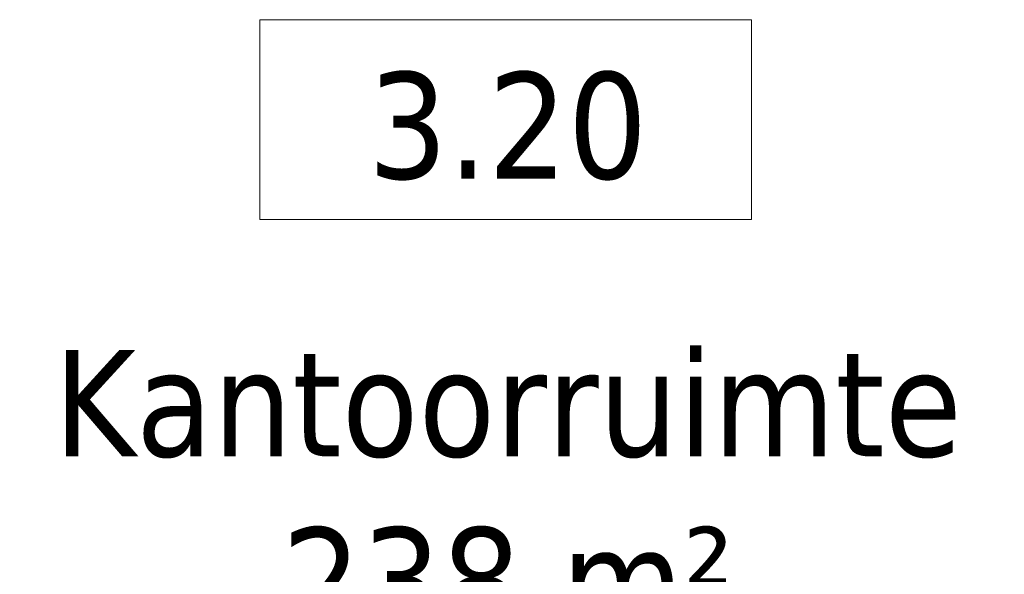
# Model space of a CAD drawing. Extents: x 3165 to 57695, y -7842 to 39081.
# Tile 19 of 248: x 6637 to 8839, y 31370 to 32610. Entities that reach past the tile are written whole.
import ezdxf

# ---------------------------------------------------------------- set-up
doc = ezdxf.new("R2010")
doc.units = 0
doc.header["$LTSCALE"] = 50
doc.layers.get('0').update_dxf_attribs({"linetype": 'CONTINUOUS'})
doc.layers.add('Onderlegger 3e verdieping$0$A-AREA-IDEN', color=8, linetype='CONTINUOUS', lineweight=18)
doc.styles.add('Onderlegger 3e verdieping$0$Tahoma_1', font='TAHOMA.TTF', dxfattribs={"height": 238.040123})

# ---------------------------------------------------------------- blocks, each defined once
blk = doc.blocks.new('Onderlegger 3e verdieping$0$00_KU ruimtetag groot - 00_KU ruimtetag groot-3653893-Plotview 3e Verdieping - schaal 1 op 100')
at = {"layer": 'Onderlegger 3e verdieping$0$A-AREA-IDEN'}
for p, q in [((5.5, 2.164), (-5.5, 2.164)), ((-5.5, 2.164), (-5.5, -2.302)), ((5.5, -2.302), (5.5, 2.164)), ((-5.5, -2.302), (5.5, -2.302))]:
    blk.add_line(p, q, dxfattribs=at)
blk = doc.blocks.new('Onderlegger 3e verdieping')
at = {"layer": 'Onderlegger 3e verdieping$0$A-AREA-IDEN', "xscale": 99.99999999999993, "yscale": 99.99999999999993, "zscale": 99.99999999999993}
blk.add_blockref('Onderlegger 3e verdieping$0$00_KU ruimtetag groot - 00_KU ruimtetag groot-3653893-Plotview 3e Verdieping - schaal 1 op 100', (7724.2, 32393.2), dxfattribs=at)
at = {"layer": 'Onderlegger 3e verdieping$0$A-AREA-IDEN', "char_height": 238.04, "attachment_point": 2, "line_spacing_factor": 1.000232, "style": 'Onderlegger 3e verdieping$0$Tahoma_1'}
for s, insert, width in [('3.20', (7728.8, 32492.5), 768), ('Kantoorruimte\\P238 m²', (7728.8, 31871.4), 2475)]:
    blk.add_mtext(s, dxfattribs=dict(at, insert=insert, width=width))

msp = doc.modelspace()

# ---------------------------------------------------------------- block references
msp.add_blockref('Onderlegger 3e verdieping', (0, 0))

doc.saveas('drawing.dxf')
